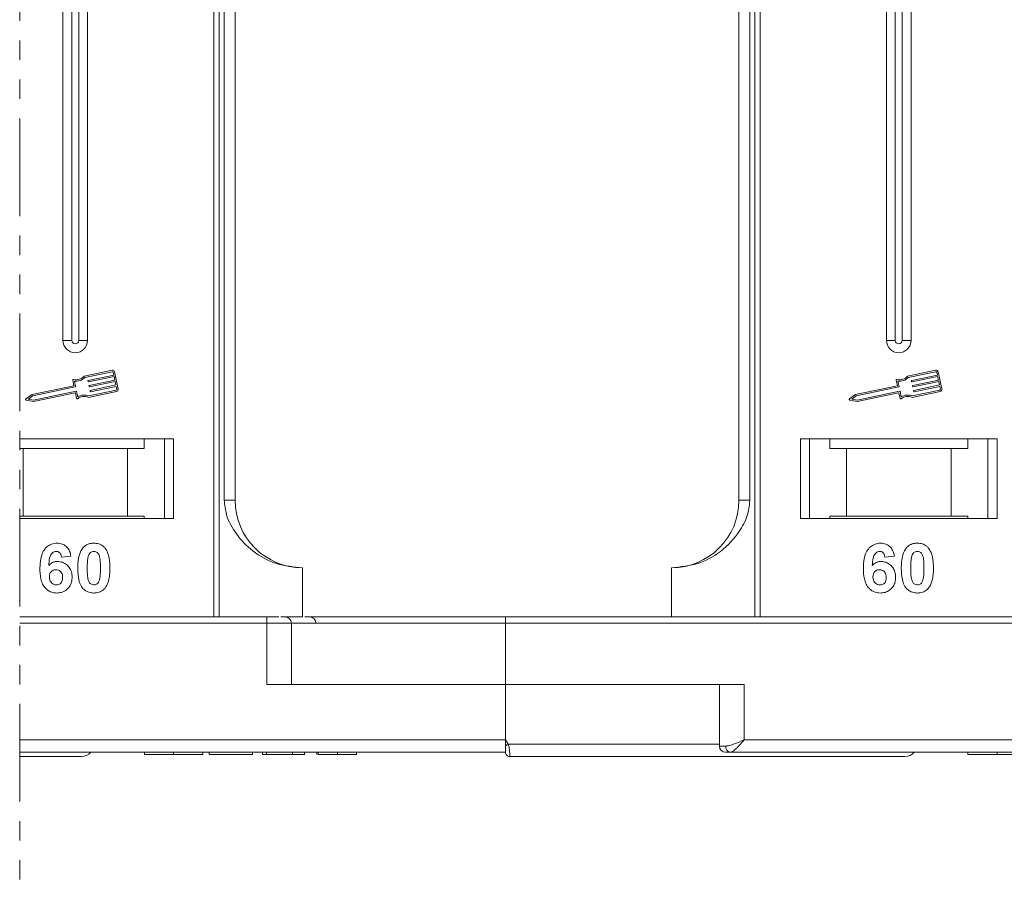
# Model space of a CAD drawing. Header units: millimetres. Extents: x 2205 to 3679, y 833 to 1866.
# Tile 27 of 86: x 3160 to 3240, y 1073 to 1143. Entities that reach past the tile are written whole.
import ezdxf

# ---------------------------------------------------------------- set-up
doc = ezdxf.new("R2010")
doc.units = ezdxf.units.MM
doc.linetypes.add('PHANTOM2', pattern=[31.75, 15.875, -3.175, 3.175, -3.175, 3.175, -3.175])

msp = doc.modelspace()

# ---------------------------------------------------------------- linework, layer by layer
at = {"color": 3, "linetype": 'PHANTOM2', "lineweight": 9, "ltscale": 0.5}
msp.add_line((3159.571, 1214.108), (3159.57, 1072.762), dxfattribs=at)
at = {"color": 7, "linetype": 'Continuous', "lineweight": 15}
for p, q in [((3163.09, 1144.183), (3163.09, 1116.683)), ((3163.805, 1144.183), (3163.805, 1116.683)), ((3164.375, 1116.683), (3164.375, 1144.183)), ((3165.09, 1116.683), (3165.09, 1144.183)), ((3175.378, 1144.183), (3175.378, 1094.183)), ((3175.797, 1094.183), (3175.797, 1144.183)), ((3176.205, 1144.183), (3176.205, 1103.683)), ((3177.09, 1103.683), (3177.09, 1144.183)), ((3218.09, 1144.183), (3218.09, 1103.683)), ((3218.975, 1103.683), (3218.975, 1144.183)), ((3219.383, 1144.183), (3219.383, 1094.183)), ((3219.802, 1094.183), (3219.802, 1144.183)), ((3230.09, 1144.183), (3230.09, 1116.683)), ((3230.805, 1144.183), (3230.805, 1116.683)), ((3231.375, 1116.683), (3231.375, 1144.183)), ((3232.09, 1116.683), (3232.09, 1144.183)), ((3163.805, 1116.683), (3163.09, 1116.683)), ((3165.09, 1116.683), (3164.375, 1116.683)), ((3230.805, 1116.683), (3230.09, 1116.683)), ((3232.09, 1116.683), (3231.375, 1116.683)), ((3167.086, 1114.249), (3164.808, 1113.768)), ((3167.111, 1114.134), (3164.868, 1113.661)), ((3165.146, 1113.419), (3167.229, 1113.859)), ((3167.253, 1113.744), (3165.171, 1113.304)), ((3167.229, 1113.859), (3167.18, 1114.089)), ((3167.314, 1113.457), (3167.253, 1113.744)), ((3167.587, 1112.735), (3167.295, 1114.113)), ((3234.086, 1114.249), (3231.808, 1113.768)), ((3234.111, 1114.134), (3231.868, 1113.661)), ((3232.146, 1113.419), (3234.229, 1113.859)), ((3234.253, 1113.744), (3232.171, 1113.304)), ((3234.229, 1113.859), (3234.18, 1114.089)), ((3234.314, 1113.457), (3234.253, 1113.744)), ((3234.587, 1112.735), (3234.295, 1114.113)), ((3163.98, 1112.993), (3160.581, 1112.275)), ((3164.09, 1112.896), (3160.629, 1112.165)), ((3163.886, 1113.437), (3163.98, 1112.993)), ((3164.019, 1113.375), (3164.113, 1112.931)), ((3165.136, 1113.327), (3165.124, 1113.385)), ((3165.221, 1112.925), (3165.209, 1112.982)), ((3165.231, 1113.017), (3167.314, 1113.457)), ((3167.338, 1113.342), (3165.256, 1112.902)), ((3165.316, 1112.615), (3167.399, 1113.055)), ((3167.423, 1112.94), (3165.34, 1112.5)), ((3167.399, 1113.055), (3167.338, 1113.342)), ((3167.472, 1112.71), (3167.423, 1112.94)), ((3230.98, 1112.993), (3227.581, 1112.275)), ((3231.09, 1112.896), (3227.629, 1112.165)), ((3230.886, 1113.437), (3230.98, 1112.993)), ((3231.019, 1113.375), (3231.113, 1112.931)), ((3232.136, 1113.327), (3232.124, 1113.385)), ((3232.221, 1112.925), (3232.209, 1112.982)), ((3232.231, 1113.017), (3234.314, 1113.457)), ((3234.338, 1113.342), (3232.256, 1112.902)), ((3232.316, 1112.615), (3234.399, 1113.055)), ((3234.423, 1112.94), (3232.34, 1112.5)), ((3234.399, 1113.055), (3234.338, 1113.342)), ((3234.472, 1112.71), (3234.423, 1112.94)), ((3160.581, 1112.275), (3160.079, 1111.924)), ((3160.629, 1112.165), (3160.259, 1111.907)), ((3160.259, 1111.907), (3160.701, 1111.82)), ((3160.701, 1111.82), (3164.163, 1112.551)), ((3160.702, 1111.7), (3164.072, 1112.412)), ((3164.107, 1112.39), (3164.195, 1111.974)), ((3164.198, 1112.529), (3164.291, 1112.085)), ((3165.172, 1112.044), (3167.451, 1112.526)), ((3165.184, 1112.167), (3167.426, 1112.641)), ((3165.306, 1112.523), (3165.294, 1112.58)), ((3227.581, 1112.275), (3227.079, 1111.924)), ((3227.629, 1112.165), (3227.259, 1111.907)), ((3227.259, 1111.907), (3227.701, 1111.82)), ((3227.701, 1111.82), (3231.163, 1112.551)), ((3227.702, 1111.7), (3231.072, 1112.412)), ((3231.107, 1112.39), (3231.195, 1111.974)), ((3231.198, 1112.529), (3231.291, 1112.085)), ((3232.172, 1112.044), (3234.451, 1112.526)), ((3232.184, 1112.167), (3234.426, 1112.641)), ((3232.306, 1112.523), (3232.294, 1112.58)), ((3160.101, 1111.818), (3160.702, 1111.7)), ((3227.101, 1111.818), (3227.702, 1111.7)), ((3172.09, 1108.683), (3159.57, 1108.683)), ((3169.704, 1107.883), (3169.704, 1108.683)), ((3171.34, 1108.683), (3171.34, 1102.183)), ((3172.09, 1102.183), (3172.09, 1108.683)), ((3239.09, 1108.683), (3223.09, 1108.683)), ((3223.09, 1108.683), (3223.09, 1102.183)), ((3223.84, 1102.183), (3223.84, 1108.683)), ((3225.476, 1108.683), (3225.476, 1107.883)), ((3236.704, 1107.883), (3236.704, 1108.683)), ((3238.34, 1108.683), (3238.34, 1102.183)), ((3239.09, 1102.183), (3239.09, 1108.683)), ((3159.57, 1107.883), (3159.84, 1107.883)), ((3159.84, 1107.883), (3159.84, 1102.383)), ((3159.84, 1107.883), (3168.34, 1107.883)), ((3168.34, 1102.383), (3168.34, 1107.883)), ((3168.34, 1107.883), (3169.704, 1107.883)), ((3225.476, 1107.883), (3226.84, 1107.883)), ((3226.84, 1107.883), (3226.84, 1102.383)), ((3226.84, 1107.883), (3235.34, 1107.883)), ((3235.34, 1102.383), (3235.34, 1107.883)), ((3235.34, 1107.883), (3236.704, 1107.883)), ((3176.205, 1103.683), (3177.09, 1103.683)), ((3218.09, 1103.683), (3218.975, 1103.683)), ((3159.84, 1102.383), (3159.57, 1102.383)), ((3159.84, 1102.383), (3168.34, 1102.383)), ((3169.704, 1102.383), (3168.34, 1102.383)), ((3169.704, 1102.383), (3169.704, 1102.183)), ((3226.84, 1102.383), (3225.476, 1102.383)), ((3225.476, 1102.183), (3225.476, 1102.383)), ((3226.84, 1102.383), (3235.34, 1102.383)), ((3236.704, 1102.383), (3235.34, 1102.383)), ((3236.704, 1102.383), (3236.704, 1102.183)), ((3159.57, 1102.183), (3172.09, 1102.183)), ((3223.09, 1102.183), (3239.09, 1102.183)), ((3163.731, 1099.139), (3162.962, 1099.055)), ((3230.731, 1099.139), (3229.962, 1099.055)), ((3182.59, 1098.183), (3182.59, 1094.183)), ((3212.59, 1094.183), (3212.59, 1098.183)), ((3179.678, 1094.183), (3159.57, 1094.183)), ((3159.57, 1093.683), (3179.678, 1093.683)), ((3179.678, 1093.683), (3179.678, 1094.183)), ((3179.678, 1093.683), (3179.678, 1088.683)), ((3179.678, 1093.683), (3181.678, 1093.683)), ((3180.816, 1094.183), (3182.59, 1094.183)), ((3181.678, 1088.683), (3181.678, 1093.683)), ((3181.678, 1093.683), (3199.09, 1093.683)), ((3199.09, 1093.683), (3199.09, 1094.183)), ((3246.678, 1094.183), (3199.09, 1094.183)), ((3199.09, 1088.683), (3199.09, 1093.683)), ((3199.09, 1093.683), (3246.678, 1093.683)), ((3179.678, 1088.683), (3199.09, 1088.683)), ((3199.09, 1088.683), (3199.09, 1084.183)), ((3218.502, 1088.683), (3199.09, 1088.683)), ((3216.502, 1088.683), (3216.502, 1083.683)), ((3218.502, 1084.183), (3218.502, 1088.683)), ((3199.09, 1084.183), (3159.57, 1084.183)), ((3199.09, 1084.183), (3199.324, 1083.833)), ((3266.09, 1084.183), (3218.502, 1084.183)), ((3159.57, 1083.183), (3199.09, 1083.183)), ((3169.718, 1083.183), (3169.718, 1082.983)), ((3172.083, 1082.983), (3172.083, 1083.183)), ((3174.462, 1083.183), (3174.462, 1082.983)), ((3174.975, 1082.983), (3174.975, 1083.183)), ((3178.5, 1083.183), (3178.5, 1082.983)), ((3179.334, 1083.183), (3179.334, 1082.983)), ((3179.654, 1083.183), (3179.654, 1082.983)), ((3181.769, 1082.983), (3181.769, 1083.183)), ((3182.731, 1083.183), (3182.731, 1082.983)), ((3183.757, 1083.183), (3183.757, 1082.983)), ((3183.866, 1083.183), (3183.866, 1082.983)), ((3185.417, 1083.183), (3185.417, 1082.983)), ((3186.962, 1083.183), (3186.962, 1082.983)), ((3199.324, 1083.833), (3216.502, 1083.833)), ((3216.502, 1083.683), (3217.011, 1083.683)), ((3217.384, 1083.183), (3266.09, 1083.183)), ((3236.718, 1083.183), (3236.718, 1082.983)), ((3239.083, 1082.983), (3239.083, 1083.183)), ((3174.975, 1082.983), (3178.5, 1082.983)), ((3179.334, 1082.983), (3179.654, 1082.983)), ((3179.654, 1082.983), (3181.769, 1082.983)), ((3181.769, 1082.983), (3182.731, 1082.983)), ((3199.44, 1082.833), (3199.44, 1082.833))]:
    msp.add_line(p, q, dxfattribs=at)
for centre, radius, start, end in [((3164.09, 1116.683), 1, 180, 0), ((3164.09, 1116.683), 0.285, 180, 0), ((3231.09, 1116.683), 1, 180, 0), ((3231.09, 1116.683), 0.285, 180, 0), ((3163.943, 1113.449), 0.0587, 76.41469, 191.9297), ((3164.162, 1114.355), 0.873, 256.41469, 317.74736), ((3164.162, 1114.355), 0.99, 261.69305, 315.48899), ((3167.123, 1114.077), 0.176, 11.9297, 101.9297), ((3167.123, 1114.077), 0.0587, 11.9297, 101.9297), ((3230.943, 1113.449), 0.0587, 76.41469, 191.9297), ((3231.162, 1114.355), 0.873, 256.41469, 317.74736), ((3231.162, 1114.355), 0.99, 261.69305, 315.48899), ((3234.123, 1114.077), 0.176, 11.9297, 101.9297), ((3234.123, 1114.077), 0.0587, 11.9297, 101.9297), ((3164.084, 1112.925), 0.0294, 281.9297, 11.9297), ((3165.152, 1113.391), 0.0294, 101.9297, 191.9297), ((3165.164, 1113.333), 0.0294, 191.9297, 281.9297), ((3165.237, 1112.988), 0.0294, 101.9297, 191.9297), ((3165.249, 1112.931), 0.0294, 191.9297, 281.9297), ((3167.414, 1112.698), 0.0587, 281.9297, 11.9297), ((3167.414, 1112.698), 0.176, 281.9297, 11.9297), ((3231.084, 1112.925), 0.0294, 281.9297, 11.9297), ((3232.152, 1113.391), 0.0294, 101.9297, 191.9297), ((3232.164, 1113.333), 0.0294, 191.9297, 281.9297), ((3232.237, 1112.988), 0.0294, 101.9297, 191.9297), ((3232.249, 1112.931), 0.0294, 191.9297, 281.9297), ((3234.414, 1112.698), 0.0587, 281.9297, 11.9297), ((3234.414, 1112.698), 0.176, 281.9297, 11.9297), ((3160.113, 1111.876), 0.0587, 124.95116, 258.90824), ((3164.078, 1112.383), 0.0294, 11.9297, 101.9297), ((3164.169, 1112.523), 0.0294, 11.9297, 101.9297), ((3164.252, 1111.986), 0.0587, 191.9297, 307.44471), ((3164.819, 1111.246), 0.873, 66.11204, 127.44471), ((3164.819, 1111.246), 0.99, 68.37041, 122.16635), ((3165.322, 1112.586), 0.0294, 101.9297, 191.9297), ((3165.334, 1112.529), 0.0294, 191.9297, 281.9297), ((3227.113, 1111.876), 0.0587, 124.95116, 258.90824), ((3231.078, 1112.383), 0.0294, 11.9297, 101.9297), ((3231.169, 1112.523), 0.0294, 11.9297, 101.9297), ((3231.252, 1111.986), 0.0587, 191.9297, 307.44471), ((3231.819, 1111.246), 0.873, 66.11204, 127.44471), ((3231.819, 1111.246), 0.99, 68.37041, 122.16635), ((3232.322, 1112.586), 0.0294, 101.9297, 191.9297), ((3232.334, 1112.529), 0.0294, 191.9297, 281.9297), ((3182.59, 1103.683), 5.5, 180, 270), ((3212.59, 1103.683), 5.5, 270, 0), ((3181.178, 1093.683), 0.5, 0, 90), ((3183.162, 1093.683), 0.5, 0, 90), ((3164.59, 1083.833), 1, 270, 319.04573), ((3163.546, 1150.76), 75.89, 297.92809, 298.12821), ((3199.44, 1083.183), 0.35, 180.00041, 270.00191), ((3217.002, 1083.683), 0.5, 180, 270), ((3217.458, 1083.627), 0.451, 172.91869, 260.47981), ((3231.59, 1083.833), 1, 270, 319.04573)]:
    msp.add_arc(centre, radius, start, end, dxfattribs=at)
for points, knots in [([(3176.205, 1103.683), (3176.248, 1103.292), (3176.359, 1102.293), (3177.183, 1100.839), (3178.553, 1099.426), (3180.418, 1098.39), (3181.869, 1098.251), (3182.59, 1098.183)], [0, 0, 0, 0, 0.125713, 0.321276, 0.524466, 0.763484, 1, 1, 1, 1]), ([(3212.59, 1098.183), (3213.35, 1098.259), (3214.87, 1098.412), (3216.892, 1099.602), (3218.224, 1101.152), (3218.884, 1102.596), (3218.951, 1103.389), (3218.975, 1103.683)], [0, 0, 0, 0, 0.2490962, 0.4982428, 0.745205, 0.90541, 1, 1, 1, 1]), ([(3161.218, 1098.129), (3161.221, 1098.262), (3161.23, 1098.664), (3161.32, 1099.22), (3161.599, 1099.728), (3161.945, 1100.031), (3162.315, 1100.168), (3162.549, 1100.179), (3162.633, 1100.183)], [0, 0, 0, 0, 0.142337, 0.429127, 0.589943, 0.751205, 0.909895, 1, 1, 1, 1]), ([(3162.633, 1100.183), (3162.769, 1100.172), (3163.015, 1100.153), (3163.328, 1099.969), (3163.569, 1099.692), (3163.685, 1099.395), (3163.721, 1099.196), (3163.731, 1099.139)], [0, 0, 0, 0, 0.2426908, 0.4390024, 0.635006, 0.8950587, 1, 1, 1, 1]), ([(3164.691, 1099.776), (3164.735, 1099.827), (3164.825, 1099.929), (3164.994, 1100.044), (3165.183, 1100.127), (3165.352, 1100.165), (3165.494, 1100.18), (3165.566, 1100.182), (3165.603, 1100.183)], [0, 0, 0, 0, 0.193776, 0.3936, 0.587864, 0.788908, 0.894169, 1, 1, 1, 1]), ([(3165.603, 1100.183), (3165.67, 1100.181), (3165.804, 1100.176), (3166.002, 1100.132), (3166.193, 1100.055), (3166.338, 1099.956), (3166.445, 1099.858), (3166.493, 1099.8), (3166.518, 1099.772)], [0, 0, 0, 0, 0.192627, 0.388684, 0.582013, 0.783201, 0.891038, 1, 1, 1, 1]), ([(3228.218, 1098.129), (3228.221, 1098.262), (3228.23, 1098.664), (3228.32, 1099.22), (3228.599, 1099.728), (3228.945, 1100.031), (3229.315, 1100.168), (3229.549, 1100.179), (3229.633, 1100.183)], [0, 0, 0, 0, 0.142337, 0.429127, 0.589943, 0.751205, 0.909895, 1, 1, 1, 1]), ([(3229.633, 1100.183), (3229.769, 1100.172), (3230.015, 1100.153), (3230.328, 1099.969), (3230.569, 1099.692), (3230.685, 1099.395), (3230.721, 1099.196), (3230.731, 1099.139)], [0, 0, 0, 0, 0.2426908, 0.4390024, 0.635006, 0.8950587, 1, 1, 1, 1]), ([(3231.691, 1099.776), (3231.735, 1099.827), (3231.825, 1099.929), (3231.994, 1100.044), (3232.183, 1100.127), (3232.352, 1100.165), (3232.494, 1100.18), (3232.566, 1100.182), (3232.603, 1100.183)], [0, 0, 0, 0, 0.193776, 0.3936, 0.587864, 0.788908, 0.894169, 1, 1, 1, 1]), ([(3232.603, 1100.183), (3232.67, 1100.181), (3232.804, 1100.176), (3233.002, 1100.132), (3233.193, 1100.055), (3233.338, 1099.956), (3233.445, 1099.858), (3233.493, 1099.8), (3233.518, 1099.772)], [0, 0, 0, 0, 0.192627, 0.388684, 0.582013, 0.783201, 0.891038, 1, 1, 1, 1]), ([(3162.535, 1099.516), (3162.481, 1099.511), (3162.372, 1099.5), (3162.22, 1099.4), (3162.078, 1099.228), (3161.97, 1098.866), (3161.946, 1098.565), (3161.929, 1098.361)], [0, 0, 0, 0, 0.112049, 0.22438, 0.370115, 0.570276, 1, 1, 1, 1]), ([(3162.962, 1099.055), (3162.949, 1099.132), (3162.93, 1099.254), (3162.839, 1099.398), (3162.734, 1099.479), (3162.626, 1099.512), (3162.56, 1099.515), (3162.535, 1099.516)], [0, 0, 0, 0, 0.33384, 0.524547, 0.716372, 0.891824, 1, 1, 1, 1]), ([(3164.295, 1098.164), (3164.297, 1098.297), (3164.303, 1098.6), (3164.375, 1099.128), (3164.516, 1099.548), (3164.674, 1099.754), (3164.691, 1099.776)], [0, 0, 0, 0, 0.237381, 0.538918, 0.949082, 1, 1, 1, 1]), ([(3165.064, 1098.156), (3165.065, 1098.222), (3165.066, 1098.356), (3165.072, 1098.536), (3165.082, 1098.698), (3165.096, 1098.841), (3165.114, 1098.983), (3165.138, 1099.077), (3165.15, 1099.123)], [0, 0, 0, 0, 0.20527, 0.410616, 0.557148, 0.703844, 0.851475, 1, 1, 1, 1]), ([(3165.15, 1099.123), (3165.174, 1099.193), (3165.212, 1099.305), (3165.32, 1099.43), (3165.444, 1099.497), (3165.543, 1099.513), (3165.596, 1099.516), (3165.603, 1099.516)], [0, 0, 0, 0, 0.334804, 0.542561, 0.750382, 0.970721, 1, 1, 1, 1]), ([(3165.603, 1099.516), (3165.66, 1099.51), (3165.761, 1099.5), (3165.89, 1099.425), (3166, 1099.285), (3166.1, 1099.014), (3166.136, 1098.617), (3166.14, 1098.311), (3166.141, 1098.156)], [0, 0, 0, 0, 0.1056461, 0.1862213, 0.267042, 0.4315406, 0.7127076, 1, 1, 1, 1]), ([(3166.518, 1099.772), (3166.557, 1099.717), (3166.637, 1099.608), (3166.742, 1099.376), (3166.832, 1099.081), (3166.882, 1098.749), (3166.907, 1098.44), (3166.909, 1098.25), (3166.911, 1098.156)], [0, 0, 0, 0, 0.118432, 0.239329, 0.449434, 0.664178, 0.83182, 1, 1, 1, 1]), ([(3229.535, 1099.516), (3229.481, 1099.511), (3229.372, 1099.5), (3229.22, 1099.4), (3229.078, 1099.228), (3228.97, 1098.866), (3228.946, 1098.565), (3228.929, 1098.361)], [0, 0, 0, 0, 0.112049, 0.22438, 0.370115, 0.570276, 1, 1, 1, 1]), ([(3229.962, 1099.055), (3229.949, 1099.132), (3229.93, 1099.254), (3229.839, 1099.398), (3229.734, 1099.479), (3229.626, 1099.512), (3229.56, 1099.515), (3229.535, 1099.516)], [0, 0, 0, 0, 0.33384, 0.524547, 0.716372, 0.891824, 1, 1, 1, 1]), ([(3231.295, 1098.164), (3231.297, 1098.297), (3231.303, 1098.6), (3231.375, 1099.128), (3231.516, 1099.548), (3231.674, 1099.754), (3231.691, 1099.776)], [0, 0, 0, 0, 0.237381, 0.538918, 0.949082, 1, 1, 1, 1]), ([(3232.064, 1098.156), (3232.065, 1098.222), (3232.066, 1098.356), (3232.072, 1098.536), (3232.082, 1098.698), (3232.096, 1098.841), (3232.114, 1098.983), (3232.138, 1099.077), (3232.15, 1099.123)], [0, 0, 0, 0, 0.20527, 0.410616, 0.557148, 0.703844, 0.851475, 1, 1, 1, 1]), ([(3232.15, 1099.123), (3232.174, 1099.193), (3232.212, 1099.305), (3232.32, 1099.43), (3232.444, 1099.497), (3232.543, 1099.513), (3232.596, 1099.516), (3232.603, 1099.516)], [0, 0, 0, 0, 0.334804, 0.542561, 0.750382, 0.970721, 1, 1, 1, 1]), ([(3232.603, 1099.516), (3232.66, 1099.51), (3232.761, 1099.5), (3232.89, 1099.425), (3233, 1099.285), (3233.1, 1099.014), (3233.136, 1098.617), (3233.14, 1098.311), (3233.141, 1098.156)], [0, 0, 0, 0, 0.1056461, 0.1862213, 0.267042, 0.4315406, 0.7127076, 1, 1, 1, 1]), ([(3233.518, 1099.772), (3233.557, 1099.717), (3233.637, 1099.608), (3233.742, 1099.376), (3233.832, 1099.081), (3233.882, 1098.749), (3233.907, 1098.44), (3233.909, 1098.25), (3233.911, 1098.156)], [0, 0, 0, 0, 0.118432, 0.239329, 0.449434, 0.664178, 0.83182, 1, 1, 1, 1]), ([(3161.929, 1098.361), (3161.975, 1098.409), (3162.07, 1098.507), (3162.215, 1098.598), (3162.342, 1098.648), (3162.441, 1098.676), (3162.545, 1098.692), (3162.616, 1098.694), (3162.652, 1098.696)], [0, 0, 0, 0, 0.243654, 0.49576, 0.617892, 0.741503, 0.870025, 1, 1, 1, 1]), ([(3162.652, 1098.696), (3162.787, 1098.683), (3163.06, 1098.658), (3163.408, 1098.443), (3163.674, 1098.141), (3163.815, 1097.788), (3163.828, 1097.544), (3163.834, 1097.436)], [0, 0, 0, 0, 0.210216, 0.421975, 0.620016, 0.831037, 1, 1, 1, 1]), ([(3228.929, 1098.361), (3228.975, 1098.409), (3229.07, 1098.507), (3229.215, 1098.598), (3229.342, 1098.648), (3229.441, 1098.676), (3229.545, 1098.692), (3229.616, 1098.694), (3229.652, 1098.696)], [0, 0, 0, 0, 0.243654, 0.49576, 0.617892, 0.741503, 0.870025, 1, 1, 1, 1]), ([(3229.652, 1098.696), (3229.787, 1098.683), (3230.06, 1098.658), (3230.408, 1098.443), (3230.674, 1098.141), (3230.815, 1097.788), (3230.828, 1097.544), (3230.834, 1097.436)], [0, 0, 0, 0, 0.210216, 0.421975, 0.620016, 0.831037, 1, 1, 1, 1]), ([(3162.576, 1096.131), (3162.44, 1096.142), (3162.169, 1096.163), (3161.809, 1096.364), (3161.517, 1096.669), (3161.277, 1097.205), (3161.222, 1097.716), (3161.219, 1098.071), (3161.218, 1098.129)], [0, 0, 0, 0, 0.148269, 0.297647, 0.442421, 0.607851, 0.935658, 1, 1, 1, 1]), ([(3161.987, 1097.454), (3161.992, 1097.536), (3162, 1097.672), (3162.092, 1097.842), (3162.214, 1097.95), (3162.362, 1098.019), (3162.47, 1098.026), (3162.522, 1098.029)], [0, 0, 0, 0, 0.2767209, 0.4568705, 0.6370074, 0.8240683, 1, 1, 1, 1]), ([(3162.522, 1098.029), (3162.59, 1098.024), (3162.715, 1098.014), (3162.875, 1097.919), (3162.994, 1097.784), (3163.056, 1097.6), (3163.062, 1097.467), (3163.064, 1097.397)], [0, 0, 0, 0, 0.213757, 0.394944, 0.576585, 0.777311, 1, 1, 1, 1]), ([(3165.603, 1096.131), (3165.468, 1096.142), (3165.196, 1096.162), (3164.842, 1096.36), (3164.554, 1096.674), (3164.321, 1097.285), (3164.305, 1097.805), (3164.295, 1098.164)], [0, 0, 0, 0, 0.147528, 0.296569, 0.43214, 0.608737, 1, 1, 1, 1]), ([(3165.603, 1096.798), (3165.535, 1096.806), (3165.425, 1096.819), (3165.296, 1096.905), (3165.193, 1097.056), (3165.1, 1097.328), (3165.07, 1097.718), (3165.066, 1098.009), (3165.064, 1098.156)], [0, 0, 0, 0, 0.125351, 0.202197, 0.279182, 0.459742, 0.727968, 1, 1, 1, 1]), ([(3166.141, 1098.156), (3166.141, 1098.089), (3166.14, 1097.955), (3166.134, 1097.775), (3166.124, 1097.614), (3166.11, 1097.472), (3166.091, 1097.33), (3166.067, 1097.237), (3166.056, 1097.191)], [0, 0, 0, 0, 0.205942, 0.411959, 0.558149, 0.704502, 0.851801, 1, 1, 1, 1]), ([(3166.911, 1098.156), (3166.908, 1098.022), (3166.903, 1097.719), (3166.833, 1097.198), (3166.695, 1096.776), (3166.537, 1096.568), (3166.515, 1096.538)], [0, 0, 0, 0, 0.236629, 0.537361, 0.932986, 1, 1, 1, 1]), ([(3229.576, 1096.131), (3229.44, 1096.142), (3229.169, 1096.163), (3228.809, 1096.364), (3228.517, 1096.669), (3228.277, 1097.205), (3228.222, 1097.716), (3228.219, 1098.071), (3228.218, 1098.129)], [0, 0, 0, 0, 0.148269, 0.297647, 0.442421, 0.607851, 0.935658, 1, 1, 1, 1]), ([(3228.987, 1097.454), (3228.992, 1097.536), (3229, 1097.672), (3229.092, 1097.842), (3229.214, 1097.95), (3229.362, 1098.019), (3229.47, 1098.026), (3229.522, 1098.029)], [0, 0, 0, 0, 0.2767209, 0.4568705, 0.6370074, 0.8240683, 1, 1, 1, 1]), ([(3229.522, 1098.029), (3229.59, 1098.024), (3229.715, 1098.014), (3229.875, 1097.919), (3229.994, 1097.784), (3230.056, 1097.6), (3230.062, 1097.467), (3230.064, 1097.397)], [0, 0, 0, 0, 0.213757, 0.394944, 0.576585, 0.777311, 1, 1, 1, 1]), ([(3232.603, 1096.131), (3232.468, 1096.142), (3232.196, 1096.162), (3231.842, 1096.36), (3231.554, 1096.674), (3231.321, 1097.285), (3231.305, 1097.805), (3231.295, 1098.164)], [0, 0, 0, 0, 0.147528, 0.296569, 0.43214, 0.608737, 1, 1, 1, 1]), ([(3232.603, 1096.798), (3232.535, 1096.806), (3232.425, 1096.819), (3232.296, 1096.905), (3232.193, 1097.056), (3232.1, 1097.328), (3232.07, 1097.718), (3232.066, 1098.009), (3232.064, 1098.156)], [0, 0, 0, 0, 0.125351, 0.202197, 0.279182, 0.459742, 0.727968, 1, 1, 1, 1]), ([(3233.141, 1098.156), (3233.141, 1098.089), (3233.14, 1097.955), (3233.134, 1097.775), (3233.124, 1097.614), (3233.11, 1097.472), (3233.091, 1097.33), (3233.067, 1097.237), (3233.056, 1097.191)], [0, 0, 0, 0, 0.205942, 0.411959, 0.558149, 0.704502, 0.851801, 1, 1, 1, 1]), ([(3233.911, 1098.156), (3233.908, 1098.022), (3233.903, 1097.719), (3233.833, 1097.198), (3233.695, 1096.776), (3233.537, 1096.568), (3233.515, 1096.538)], [0, 0, 0, 0, 0.236629, 0.537361, 0.932986, 1, 1, 1, 1]), ([(3162.56, 1096.798), (3162.493, 1096.805), (3162.356, 1096.82), (3162.18, 1096.936), (3162.054, 1097.094), (3161.996, 1097.276), (3161.99, 1097.396), (3161.987, 1097.454)], [0, 0, 0, 0, 0.207905, 0.419981, 0.630626, 0.821735, 1, 1, 1, 1]), ([(3163.064, 1097.397), (3163.06, 1097.311), (3163.054, 1097.173), (3162.981, 1096.994), (3162.87, 1096.885), (3162.726, 1096.811), (3162.619, 1096.803), (3162.56, 1096.798)], [0, 0, 0, 0, 0.2886974, 0.4635526, 0.6399417, 0.8018084, 1, 1, 1, 1]), ([(3163.834, 1097.436), (3163.826, 1097.302), (3163.81, 1097.032), (3163.645, 1096.65), (3163.359, 1096.351), (3162.986, 1096.16), (3162.713, 1096.141), (3162.576, 1096.131)], [0, 0, 0, 0, 0.197831, 0.3973, 0.59891, 0.798741, 1, 1, 1, 1]), ([(3166.056, 1097.191), (3166.032, 1097.122), (3165.994, 1097.01), (3165.887, 1096.885), (3165.765, 1096.819), (3165.666, 1096.801), (3165.611, 1096.798), (3165.603, 1096.798)], [0, 0, 0, 0, 0.333678, 0.540413, 0.747264, 0.961209, 1, 1, 1, 1]), ([(3229.56, 1096.798), (3229.493, 1096.805), (3229.356, 1096.82), (3229.18, 1096.936), (3229.054, 1097.094), (3228.996, 1097.276), (3228.99, 1097.396), (3228.987, 1097.454)], [0, 0, 0, 0, 0.207905, 0.419981, 0.630626, 0.821735, 1, 1, 1, 1]), ([(3230.064, 1097.397), (3230.06, 1097.311), (3230.054, 1097.173), (3229.981, 1096.994), (3229.87, 1096.885), (3229.726, 1096.811), (3229.619, 1096.803), (3229.56, 1096.798)], [0, 0, 0, 0, 0.2886974, 0.4635526, 0.6399417, 0.8018084, 1, 1, 1, 1]), ([(3230.834, 1097.436), (3230.826, 1097.302), (3230.81, 1097.032), (3230.645, 1096.65), (3230.359, 1096.351), (3229.986, 1096.16), (3229.713, 1096.141), (3229.576, 1096.131)], [0, 0, 0, 0, 0.197831, 0.3973, 0.59891, 0.798741, 1, 1, 1, 1]), ([(3233.056, 1097.191), (3233.032, 1097.122), (3232.994, 1097.01), (3232.887, 1096.885), (3232.765, 1096.819), (3232.666, 1096.801), (3232.611, 1096.798), (3232.603, 1096.798)], [0, 0, 0, 0, 0.333678, 0.540413, 0.747264, 0.961209, 1, 1, 1, 1]), ([(3166.515, 1096.538), (3166.47, 1096.488), (3166.38, 1096.386), (3166.211, 1096.27), (3166.023, 1096.187), (3165.853, 1096.149), (3165.712, 1096.134), (3165.639, 1096.132), (3165.603, 1096.131)], [0, 0, 0, 0, 0.193769, 0.393564, 0.587886, 0.789131, 0.894283, 1, 1, 1, 1]), ([(3233.515, 1096.538), (3233.47, 1096.488), (3233.38, 1096.386), (3233.211, 1096.27), (3233.023, 1096.187), (3232.853, 1096.149), (3232.712, 1096.134), (3232.639, 1096.132), (3232.603, 1096.131)], [0, 0, 0, 0, 0.193769, 0.393564, 0.587886, 0.789131, 0.894283, 1, 1, 1, 1]), ([(3180.641, 1094.183), (3180.599, 1094.183), (3180.45, 1094.183), (3180.114, 1094.183), (3179.821, 1094.183), (3179.678, 1094.183)], [0, 0, 0, 0, 0.165898, 0.592125, 1, 1, 1, 1]), ([(3199.09, 1094.183), (3197.749, 1094.183), (3195.025, 1094.183), (3190.938, 1094.183), (3187.213, 1094.183), (3184.476, 1094.183), (3183.144, 1094.183), (3182.765, 1094.183)], [0, 0, 0, 0, 0.235327, 0.477953, 0.727411, 0.922405, 1, 1, 1, 1]), ([(3217.011, 1083.683), (3217.106, 1083.693), (3217.315, 1083.714), (3217.814, 1083.886), (3218.232, 1084.066), (3218.502, 1084.183)], [0, 0, 0, 0, 0.2270634, 0.5015869, 1, 1, 1, 1]), ([(3218.502, 1084.183), (3218.396, 1084.06), (3218.184, 1083.815), (3217.874, 1083.485), (3217.595, 1083.235), (3217.451, 1083.2), (3217.384, 1083.183)], [0, 0, 0, 0, 0.2515188, 0.5017844, 0.7656323, 1, 1, 1, 1]), ([(3199.09, 1083.183), (3199.09, 1083.194), (3199.09, 1083.216), (3199.09, 1083.388), (3199.09, 1083.573), (3199.09, 1083.69), (3199.09, 1083.708)], [0, 0, 0, 0, 0.313357, 0.626713, 0.94007, 1, 1, 1, 1]), ([(3199.324, 1083.833), (3199.341, 1083.776), (3199.378, 1083.653), (3199.407, 1083.467), (3199.427, 1083.285), (3199.438, 1083.102), (3199.44, 1082.956), (3199.441, 1082.853), (3199.44, 1082.84), (3199.44, 1082.833)], [0, 0, 0, 0, 0.1119973, 0.2448439, 0.3691679, 0.5008987, 0.6875333, 0.8281382, 1, 1, 1, 1]), ([(3159.57, 1082.833), (3160.081, 1082.833), (3161.096, 1082.833), (3162.514, 1082.833), (3163.68, 1082.833), (3164.45, 1082.833), (3164.544, 1082.833), (3164.59, 1082.833)], [0.6389056, 0.6389056, 0.6389056, 0.6389056, 0.695556, 0.7598646, 0.8421852, 0.9222831, 1, 1, 1, 1]), ([(3169.718, 1082.983), (3169.722, 1082.983), (3169.732, 1082.983), (3169.874, 1082.983), (3170.266, 1082.983), (3170.839, 1082.983), (3171.479, 1082.983), (3171.9, 1082.983), (3172.083, 1082.983)], [0, 0, 0, 0, 0.101888, 0.307343, 0.492963, 0.678647, 0.860791, 1, 1, 1, 1]), ([(3172.083, 1082.983), (3172.216, 1082.983), (3172.62, 1082.983), (3173.28, 1082.983), (3173.902, 1082.983), (3174.327, 1082.983), (3174.452, 1082.983), (3174.46, 1082.983), (3174.462, 1082.983)], [0, 0, 0, 0, 0.102171, 0.30922, 0.51365, 0.692275, 0.932413, 1, 1, 1, 1]), ([(3183.866, 1082.983), (3183.92, 1082.983), (3184.028, 1082.983), (3184.332, 1082.983), (3184.797, 1082.983), (3185.183, 1082.983), (3185.417, 1082.983)], [0, 0, 0, 0, 0.20646, 0.413515, 0.645211, 1, 1, 1, 1]), ([(3185.417, 1082.983), (3185.551, 1082.983), (3185.855, 1082.983), (3186.307, 1082.983), (3186.666, 1082.983), (3186.92, 1082.983), (3186.945, 1082.983), (3186.962, 1082.983)], [0, 0, 0, 0, 0.155292, 0.353145, 0.543243, 0.704067, 1, 1, 1, 1]), ([(3199.44, 1082.833), (3200.753, 1082.833), (3203.419, 1082.833), (3207.408, 1082.833), (3211.051, 1082.833), (3214.287, 1082.833), (3217.112, 1082.833), (3219.774, 1082.833), (3223.052, 1082.833), (3225.84, 1082.833), (3228.042, 1082.833), (3229.514, 1082.833), (3230.68, 1082.833), (3231.45, 1082.833), (3231.544, 1082.833), (3231.59, 1082.833)], [0, 0, 0, 0, 0.077724, 0.157824, 0.240135, 0.304454, 0.368763, 0.43443, 0.500087, 0.631237, 0.695556, 0.759865, 0.842185, 0.922283, 1, 1, 1, 1]), ([(3236.718, 1082.983), (3236.722, 1082.983), (3236.732, 1082.983), (3236.874, 1082.983), (3237.266, 1082.983), (3237.839, 1082.983), (3238.479, 1082.983), (3238.9, 1082.983), (3239.083, 1082.983)], [0, 0, 0, 0, 0.101888, 0.307343, 0.492963, 0.678647, 0.860791, 1, 1, 1, 1]), ([(3239.083, 1082.983), (3239.216, 1082.983), (3239.62, 1082.983), (3240.28, 1082.983), (3240.902, 1082.983), (3241.327, 1082.983), (3241.452, 1082.983), (3241.46, 1082.983), (3241.462, 1082.983)], [0, 0, 0, 0, 0.102171, 0.30922, 0.51365, 0.692275, 0.932413, 1, 1, 1, 1])]:
    msp.add_open_spline(points, degree=3, knots=knots, dxfattribs=at)
for points in [[(3199.09, 1083.708), (3199.09, 1083.784), (3199.09, 1083.934), (3199.09, 1084.1), (3199.09, 1084.183)], [(3217.384, 1083.183), (3217.274, 1083.183), (3217.054, 1083.183), (3217.019, 1083.183), (3217.002, 1083.183)]]:
    msp.add_open_spline(points, degree=3, dxfattribs=at)

doc.saveas('drawing.dxf')
